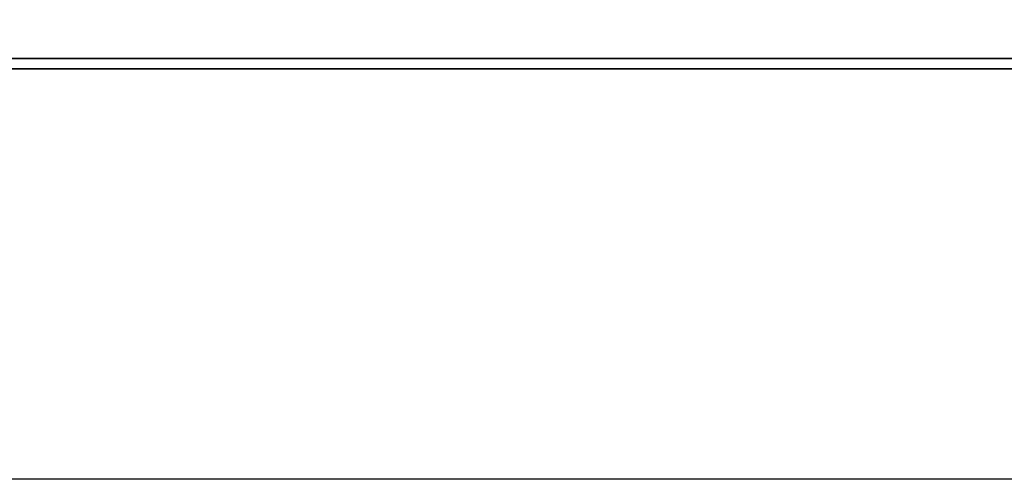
# Model space of a CAD drawing. Header units: millimetres. Extents: x 710 to 1313, y 178 to 430.
# Tile 24 of 37: x 1144 to 1164, y 221 to 231. Entities that reach past the tile are written whole.
import ezdxf

# ---------------------------------------------------------------- set-up
doc = ezdxf.new("R2010")
doc.units = ezdxf.units.MM
doc.header["$LTSCALE"] = 10
for name, color, linetype in [('DIM', 4, 'Continuous'), ('layer 1', 7, 'Continuous'), ('OUT', 3, 'Continuous')]:
    doc.layers.add(name, color=color, linetype=linetype)

# ---------------------------------------------------------------- blocks, each defined once
blk = doc.blocks.new('TBI MOTION logo(完整正式版)')
at = {"layer": 'layer 1', "color": 22, "lineweight": 35}
blk.add_open_spline([(75.90875, -9.47875), (75.90875, -9.47875), (75.90875, -12.28625), (75.90875, -12.28625), (75.90875, -12.28625), (75.90875, -12.28625), (75.90875, -12.47875), (75.90875, -12.47875), (75.90875, -12.47875), (75.90875, -12.47875), (75.71625, -12.47875), (75.71625, -12.47875), (75.71625, -12.47875), (75.71625, -12.47875), (-88.32875, -12.47875), (-88.32875, -12.47875), (-88.32875, -12.47875), (-88.32875, -12.47875), (-88.32875, -13.29375), (-88.32875, -13.29375), (-88.32875, -13.29375), (-88.32875, -13.29375), (82.89125, -13.29375), (82.89125, -13.29375), (82.89125, -13.29375), (82.89125, -13.29375), (75.90875, -9.47875), (75.90875, -9.47875)], degree=3, knots=[0, 0, 0, 0, 0.14285714, 0.14285714, 0.14285714, 0.14285715, 0.28571429, 0.28571429, 0.28571429, 0.2857143, 0.42857143, 0.42857143, 0.42857143, 0.42857144, 0.57142857, 0.57142857, 0.57142857, 0.57142858, 0.71428571, 0.71428571, 0.71428571, 0.71428572, 0.85714286, 0.85714286, 0.85714286, 0.85714287, 1, 1, 1, 1], dxfattribs=at)

msp = doc.modelspace()

# ---------------------------------------------------------------- linework, layer by layer
at = {"layer": 'OUT', "color": 7}
msp.add_line((1186.245, 221.337), (1103.694, 221.337), dxfattribs=at)

# ---------------------------------------------------------------- block references
at = {"layer": 'DIM', "color": 7, "xscale": 0.2606204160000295, "yscale": 0.2606204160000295, "zscale": 0.2606204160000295}
msp.add_blockref('TBI MOTION logo(完整正式版)', (1155.458, 233.088), dxfattribs=at)

doc.saveas('drawing.dxf')
